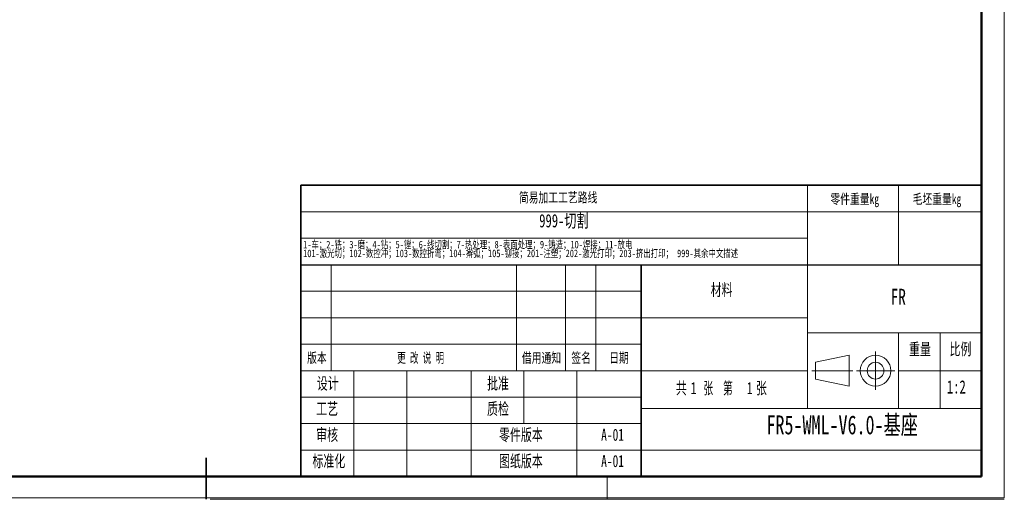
# Model space of a CAD drawing. Header units: millimetres. Extents: x -4 to 483, y -187 to 297.
# Tile 3 of 9: x 160 to 420, y 0 to 127. Entities that reach past the tile are written whole.
import ezdxf

# ---------------------------------------------------------------- set-up
doc = ezdxf.new("R2010")
doc.units = ezdxf.units.MM
doc.linetypes.add('CENTERX2', pattern=[20.32, 12.7, -2.54, 2.54, -2.54])
doc.layers.get('0').update_dxf_attribs({"lineweight": 18})
doc.layers.add('文字层', color=7, linetype='Continuous', lineweight=25)
doc.layers.add('细线层', color=7, linetype='Continuous', lineweight=25)
doc.styles.add('SLDTEXTSTYLE0', font='txt', dxfattribs={"width": 0.7})
doc.styles.add('SLDTEXTSTYLE1', font='txt', dxfattribs={"width": 0.614286})
doc.styles.add('SLDTEXTSTYLE2', font='txt', dxfattribs={"width": 0.7})
doc.styles.add('SLDTEXTSTYLE3', font='txt', dxfattribs={"width": 0.6})

# ---------------------------------------------------------------- blocks, each defined once
blk = doc.blocks.new('SW_NOTE_0')
at = {"color": 0, "linetype": 'Continuous', "lineweight": 0, "attachment_point": 2}
for s, insert, char_height, width, style in [('共', (2.18, 4.09), 3.17, 5.8604, 'SLDTEXTSTYLE0'), ('1', (5.42, 4.09), 3.17, 1.8128, 'SLDTEXTSTYLE2'), ('张  第', (11.91, 4.09), 3.175, 15.6444, 'SLDTEXTSTYLE3'), ('1', (20.24, 4.09), 3.17, 1.8128, 'SLDTEXTSTYLE2'), ('张', (23.35, 4.09), 3.17, 5.6866, 'SLDTEXTSTYLE0')]:
    blk.add_mtext(s, dxfattribs=dict(at, insert=insert, char_height=char_height, width=width, style=style))
blk = doc.blocks.new('SW_NOTE_1')
at = {"color": 0, "linetype": 'Continuous', "lineweight": 0, "char_height": 2, "attachment_point": 1, "style": 'SLDTEXTSTYLE0'}
for s, insert, width in [('1-车；2-铣；3-磨；4-钻；5-镗；6-线切割；7-热处理；8-表面处理；9-铸造；10-焊接；11-放电', (0, 2.58), 171.5039), ('101-激光切；102-数控冲；103-数控折弯；104-擀弧；105-铆接；201-注塑；202-激光打印；203-挤出打印； 999-其余中文描述', (0, 0.25), 225.6425)]:
    blk.add_mtext(s, dxfattribs=dict(at, insert=insert, width=width))

msp = doc.modelspace()

# ---------------------------------------------------------------- linework, layer by layer
at = {"color": 7, "linetype": 'Continuous', "lineweight": 18}
for p, q in [((419.99298795, 297.39658031), (419.99298795, 0.39658031)), ((367.9959285, 75.98944558), (367.9959285, 82.98944558)), ((391.9959285, 75.98944558), (391.9959285, 82.98944558)), ((233.9959285, 75.98944558), (413.9959285, 75.98944558)), ((367.9959285, 61.98944558), (367.9959285, 75.98944558)), ((391.9959285, 61.98944558), (391.9959285, 75.98944558)), ((367.9959285, 68.98944558), (233.9959285, 68.98944558)), ((241.9959285, 33.98944558), (241.9959285, 61.98944558)), ((290.9959285, 33.98944558), (290.9959285, 61.98944558)), ((303.9959285, 33.98944558), (303.9959285, 61.98944558)), ((311.9959285, 33.98944558), (311.9959285, 61.98944558)), ((367.9959285, 61.98944558), (367.9959285, 23.98944558)), ((323.9959285, 54.98944558), (233.9959285, 54.98944558)), ((323.9959285, 47.98944558), (233.9959285, 47.98944558)), ((323.9959285, 47.98944558), (367.9959285, 47.98944558)), ((413.9959285, 43.98944558), (367.9959285, 43.98944558)), ((391.9959285, 43.98944558), (391.9959285, 23.98944558)), ((402.9959285, 43.98944558), (402.9959285, 23.98944558)), ((323.9959285, 40.98944558), (233.9959285, 40.98944558)), ((370.11999137, 36.19822565), (378.95073516, 38.05397062)), ((378.95073516, 38.05397062), (378.95073516, 29.92492054)), ((367.9959285, 33.98944558), (233.9959285, 33.98944558)), ((247.9959285, 5.98944558), (247.9959285, 33.98944558)), ((261.9959285, 5.98944558), (261.9959285, 33.98944558)), ((278.9959285, 5.98944558), (278.9959285, 33.98944558)), ((292.9959285, 19.98944558), (292.9959285, 33.98944558)), ((306.9959285, 5.98944558), (306.9959285, 33.98944558)), ((370.11999137, 36.19822565), (370.11999137, 31.78066552)), ((391.9959285, 33.98944558), (413.9959285, 33.98944558)), ((370.11999137, 31.78066552), (378.95073516, 29.92492054)), ((323.9959285, 26.98944558), (233.9959285, 26.98944558)), ((367.9959285, 23.98944558), (323.9959285, 23.98944558)), ((413.9959285, 23.98944558), (367.9959285, 23.98944558)), ((323.9959285, 19.98944558), (233.9959285, 19.98944558)), ((323.9959285, 12.98944558), (233.9959285, 12.98944558)), ((314.9959285, 5.98944558), (314.9959285, -0.01055442)), ((-0.00051163, 0.39658031), (419.99298795, 0.39658031)), ((209.9959285, -0.01055442), (419.9959285, -0.01055442))]:
    msp.add_line(p, q, dxfattribs=at)
at = {"color": 7, "linetype": 'Continuous', "lineweight": 50}
for p, q in [((413.9959285, 5.98944558), (413.9959285, 290.98944558)), ((23.9959285, 5.98944558), (413.9959285, 5.98944558)), ((233.9959285, 5.98944558), (413.9959285, 5.98944558))]:
    msp.add_line(p, q, dxfattribs=at)
at = {"color": 7, "linetype": 'Continuous', "lineweight": 35}
for p, q in [((233.9959285, 61.98944558), (233.9959285, 82.98944558)), ((233.9959285, 82.98944558), (413.9959285, 82.98944558)), ((233.9959285, 61.98944558), (233.9959285, 5.98944558)), ((323.9959285, 61.98944558), (323.9959285, 5.98944558)), ((413.9959285, 61.98944558), (413.9959285, 5.98944558)), ((208.9959285, 10.98944558), (208.9959285, -0.01055442)), ((413.9959285, 5.98944558), (233.9959285, 5.98944558))]:
    msp.add_line(p, q, dxfattribs=at)
at = {"color": 7, "linetype": 'Continuous', "lineweight": 25}
msp.add_line((233.9959285, 61.98944558), (413.9959285, 61.98944558), dxfattribs=at)
at = {"color": 7, "linetype": 'CENTERX2', "lineweight": 18}
for p, q in [((385.95335745, 28.92492054), (385.95335745, 39.05397062)), ((369.11999137, 33.98944558), (379.95073516, 33.98944558)), ((380.88883241, 33.98944558), (391.01788248, 33.98944558))]:
    msp.add_line(p, q, dxfattribs=at)
at = {"color": 7, "linetype": 'Continuous', "lineweight": 18}
for radius in [4.06452504, 2.20878006]:
    msp.add_circle((385.95335745, 33.98944558), radius, dxfattribs=at)
at = {"layer": '细线层', "color": 7, "lineweight": 18}
msp.add_line((323.9959285, 12.98944558), (413.9959285, 12.98944558), dxfattribs=at)

# ---------------------------------------------------------------- block references
at = {"color": 7, "linetype": 'Continuous', "lineweight": 0}
for name, p in [('SW_NOTE_1', (234.61333751, 65.74506214)), ('SW_NOTE_0', (332.41814599, 26.87977873))]:
    msp.add_blockref(name, p, dxfattribs=at)

# ---------------------------------------------------------------- texts
at = {"color": 7, "linetype": 'Continuous', "lineweight": 0, "attachment_point": 2}
for s, insert, char_height, width, style in [('简易加工工艺路线', (302.02495922, 81.10447902), 2.645833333, 41.6977420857, 'SLDTEXTSTYLE0'), ('零件重量kg', (380.45514972, 80.70671153), 2.645833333, 26.0947160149, 'SLDTEXTSTYLE0'), ('毛坯重量kg', (402.19129593, 80.70671153), 2.645833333, 26.0947160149, 'SLDTEXTSTYLE0'), ('材料', (345.25043849, 56.95945576), 3.175, 12.2423743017, 'SLDTEXTSTYLE0'), ('FR', (391.96877802, 55.63078813), 4.233333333, 8.1119180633, 'SLDTEXTSTYLE2'), ('重量', (397.69595315, 41.27077595), 3.175, 12.1927094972, 'SLDTEXTSTYLE0'), ('比例', (408.39666776, 41.27077595), 3.175, 11.2490782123, 'SLDTEXTSTYLE0'), ('版本', (238.25135835, 38.71681785), 2.645833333, 10.1192039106, 'SLDTEXTSTYLE0'), ('更 改 说 明', (265.67701566, 38.71681785), 2.645833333, 24.8243781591, 'SLDTEXTSTYLE1'), ('借用通知', (297.64113132, 38.71681785), 2.645833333, 20.5695065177, 'SLDTEXTSTYLE0'), ('签名', (308.1061666, 38.71681785), 2.645833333, 9.70533054, 'SLDTEXTSTYLE0'), ('日期', (318.1061766, 38.71681785), 2.645833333, 9.1259078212, 'SLDTEXTSTYLE0'), ('设计', (241.12821522, 32.21809428), 3.175, 12.0933798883, 'SLDTEXTSTYLE0'), ('批准', (286.12822522, 32.21809428), 3.175, 12.1927094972, 'SLDTEXTSTYLE0'), ('1:2', (407.31229276, 31.4485132), 3.5, 9.0061452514, 'SLDTEXTSTYLE2'), ('工艺', (240.96849293, 25.52029262), 3.175, 11.9940502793, 'SLDTEXTSTYLE0'), ('质检', (286.12822522, 25.52029262), 3.175, 12.167877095, 'SLDTEXTSTYLE0'), ('FR5-WML-V6.0-基座', (377.14012406, 22.16437631), 5, 79.3463687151, 'SLDTEXTSTYLE0'), ('审核', (240.96849293, 18.63443487), 3.175, 11.7705586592, 'SLDTEXTSTYLE0'), ('零件版本', (292.18542782, 18.63443487), 3.175, 24.8572346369, 'SLDTEXTSTYLE0'), ('A-01', (316.42873545, 18.63443499), 3.175, 12.0188826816, 'SLDTEXTSTYLE2'), ('标准化', (241.41265235, 11.68370243), 3.175, 18.524972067, 'SLDTEXTSTYLE0'), ('图纸版本', (292.18542782, 11.68370243), 3.175, 24.2612569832, 'SLDTEXTSTYLE0'), ('A-01', (316.42873545, 11.68370255), 3.175, 12.0188826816, 'SLDTEXTSTYLE2')]:
    msp.add_mtext(s, dxfattribs=dict(at, insert=insert, char_height=char_height, width=width, style=style))
at = {"layer": '文字层', "color": 1, "insert": (297.02149846, 75.37774028), "char_height": 3.5, "width": 27.2100558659, "attachment_point": 1, "style": 'SLDTEXTSTYLE0'}
msp.add_mtext('999-切割', dxfattribs=at)

doc.saveas('drawing.dxf')
